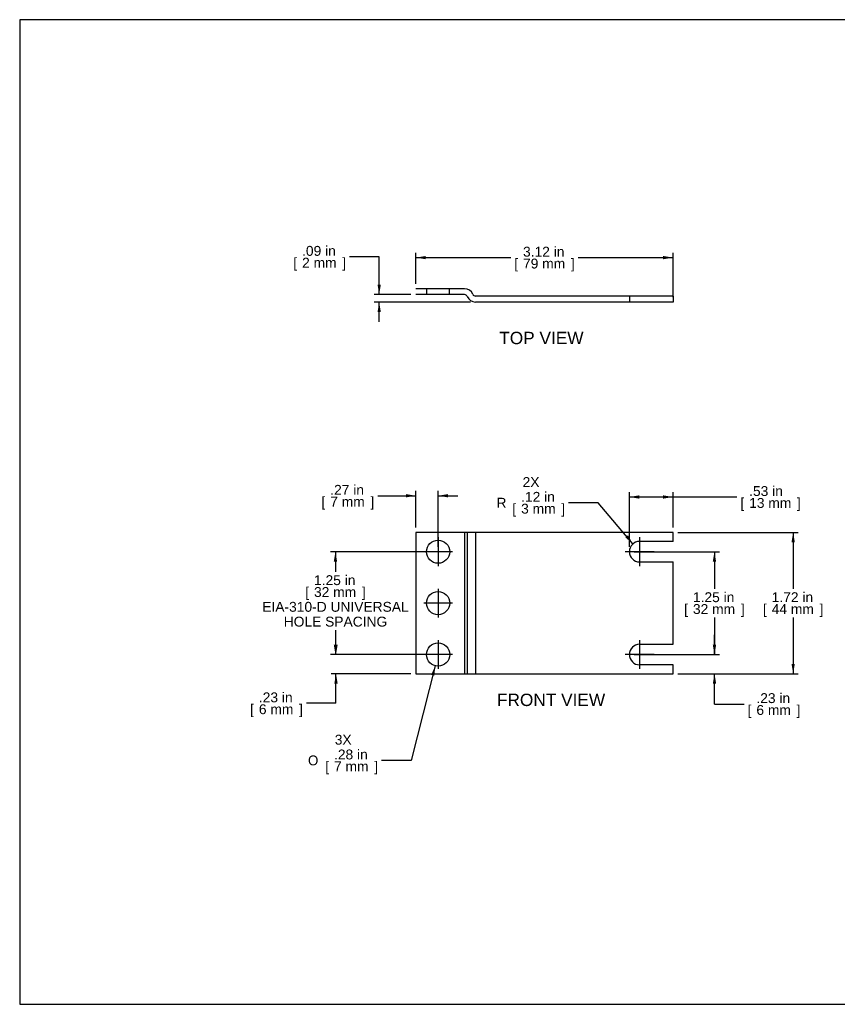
# Model space of a CAD drawing. Header units: inches. Extents: x 0 to 16, y 0 to 12.
# Tile 1 of 9: x 0 to 9.9, y 0 to 12. Entities that reach past the tile are written whole.
import ezdxf
from ezdxf.enums import TextEntityAlignment as Align
from ezdxf.lldxf.tags import DXFTag

# ---------------------------------------------------------------- set-up
doc = ezdxf.new("R2010")
doc.units = ezdxf.units.IN
doc.header["$MEASUREMENT"] = 0
doc.layers.add('COM41594', color=7, linetype='Continuous')
doc.layers.add('Default', color=7, linetype='Continuous')
doc.styles.add('SEACAD_Arial', font='arial.ttf')
doc.styles.add('SEACAD_Solid_Edge_ANSI1_Symbols', font='txt')
tags = doc.linetypes.add('CENTER2', pattern=[1.125, 0.75, -0.125, 0.125, -0.125]).pattern_tags.tags
tags[10:11] = [DXFTag(74, 4), DXFTag(75, 0), DXFTag(340, '0'), DXFTag(46, 0.0), DXFTag(50, 0.0), DXFTag(44, 0.0), DXFTag(45, 0.0)]
tags[8:9] = [DXFTag(74, 4), DXFTag(75, 0), DXFTag(340, '0'), DXFTag(46, 0.0), DXFTag(50, 0.0), DXFTag(44, 0.0), DXFTag(45, 0.0)]
tags[6:7] = [DXFTag(74, 4), DXFTag(75, 0), DXFTag(340, '0'), DXFTag(46, 0.0), DXFTag(50, 0.0), DXFTag(44, 0.0), DXFTag(45, 0.0)]
tags[4:5] = [DXFTag(74, 4), DXFTag(75, 0), DXFTag(340, '0'), DXFTag(46, 0.0), DXFTag(50, 0.0), DXFTag(44, 0.0), DXFTag(45, 0.0)]
tags = doc.linetypes.add('HIDDEN2', pattern=[0.1875, 0.125, -0.0625]).pattern_tags.tags
tags[6:7] = [DXFTag(74, 4), DXFTag(75, 0), DXFTag(340, '0'), DXFTag(46, 0.0), DXFTag(50, 0.0), DXFTag(44, 0.0), DXFTag(45, 0.0)]
tags[4:5] = [DXFTag(74, 4), DXFTag(75, 0), DXFTag(340, '0'), DXFTag(46, 0.0), DXFTag(50, 0.0), DXFTag(44, 0.0), DXFTag(45, 0.0)]
doc.dimstyles.new('WEB', dxfattribs={"dimtxt": 0.12, "dimasz": 0.12, "dimexe": 0.06, "dimexo": 0.06, "dimgap": 0.06, "dimtad": 0, "dimtih": 1, "dimtoh": 1, "dimzin": 4, "dimdsep": 46, "dimtxsty": 'SEACAD_Arial', "dimblk1": '_SE_FILLED', "dimblk2": '_SE_FILLED', "dimsah": 1, "dimcen": 0.06, "dimadec": 0, "dimazin": 0, "dimtfac": 1, "dimtofl": 0, "dimtmove": 0, "dimatfit": 3, "dimfxl": 1, "dimtolj": 1, "dimtzin": 4, "dimarcsym": 0})

# ---------------------------------------------------------------- blocks, each defined once
blk = doc.blocks.new('SEANNOT_GROUP1')
at = {"layer": 'Default', "color": 7, "linetype": 'CENTER2'}
for p, q in [((5.085, 4.427), (5.085, 4.077)), ((5.26, 4.252), (4.91, 4.252))]:
    blk.add_line(p, q, dxfattribs=at)
blk = doc.blocks.new('SEANNOT_GROUP2')
at = {"layer": 'Default', "color": 7, "linetype": 'CENTER2'}
for p, q in [((5.085, 5.052), (5.085, 4.702)), ((5.26, 4.877), (4.91, 4.877))]:
    blk.add_line(p, q, dxfattribs=at)
blk = doc.blocks.new('SEANNOT_GROUP3')
at = {"layer": 'Default', "color": 7, "linetype": 'CENTER2'}
for p, q in [((5.085, 5.677), (5.085, 5.327)), ((5.26, 5.502), (4.91, 5.502))]:
    blk.add_line(p, q, dxfattribs=at)
blk = doc.blocks.new('SEANNOT_GROUP4')
at = {"layer": 'Default', "color": 7, "linetype": 'CENTER2'}
for p, q in [((7.534, 4.427), (7.534, 4.077)), ((7.709, 4.252), (7.359, 4.252))]:
    blk.add_line(p, q, dxfattribs=at)
blk = doc.blocks.new('SEANNOT_GROUP5')
at = {"layer": 'Default', "color": 7, "linetype": 'CENTER2'}
for p, q in [((7.534, 5.677), (7.534, 5.327)), ((7.709, 5.502), (7.359, 5.502))]:
    blk.add_line(p, q, dxfattribs=at)
blk = doc.blocks.new('SE2')
at = {"layer": 'COM41594', "color": 7, "linetype": 'Continuous'}
for p, q in [((5.406, 5.736), (4.815, 5.736)), ((4.815, 5.736), (4.815, 4.018)), ((5.406, 5.736), (5.406, 4.018)), ((5.44, 5.736), (5.406, 5.736)), ((5.54, 5.736), (5.44, 5.736)), ((5.44, 5.736), (5.44, 4.018)), ((7.94, 5.736), (5.54, 5.736)), ((5.54, 5.736), (5.54, 4.018)), ((7.94, 5.627), (7.534, 5.627)), ((7.94, 5.627), (7.94, 5.736)), ((7.534, 5.377), (7.94, 5.377)), ((7.94, 4.377), (7.94, 5.377)), ((7.534, 4.377), (7.94, 4.377)), ((7.94, 4.127), (7.534, 4.127)), ((7.94, 4.018), (7.94, 4.127)), ((4.815, 4.018), (5.406, 4.018)), ((5.406, 4.018), (5.44, 4.018)), ((5.44, 4.018), (5.54, 4.018)), ((5.54, 4.018), (7.94, 4.018))]:
    blk.add_line(p, q, dxfattribs=at)
for centre in [(5.085, 5.502), (5.085, 4.877), (5.085, 4.252)]:
    blk.add_circle(centre, 0.141, dxfattribs=at)
for centre in [(7.534, 5.502), (7.534, 4.252)]:
    blk.add_arc(centre, 0.125, 90, 270, dxfattribs=at)
blk = doc.blocks.new('SE3')
at = {"layer": 'COM41594', "color": 7, "linetype": 'Continuous'}
for p, q in [((5.406, 8.699), (4.815, 8.699)), ((5.406, 8.627), (4.815, 8.627)), ((7.94, 8.609), (5.54, 8.609)), ((7.94, 8.537), (5.54, 8.537)), ((7.94, 8.609), (7.94, 8.537))]:
    blk.add_line(p, q, dxfattribs=at)
at = {"layer": 'COM41594', "color": 7, "linetype": 'HIDDEN2'}
for p, q in [((4.944, 8.699), (4.944, 8.627)), ((5.225, 8.627), (5.225, 8.699)), ((7.409, 8.609), (7.409, 8.537))]:
    blk.add_line(p, q, dxfattribs=at)
at = {"layer": 'COM41594', "color": 7, "linetype": 'Continuous'}
for centre, radius, start, end in [((5.406, 8.591), 0.108, 22.0243, 90), ((5.406, 8.591), 0.036, 22.0243, 90), ((5.54, 8.645), 0.036, 202.0243, 270), ((5.54, 8.645), 0.108, 202.0243, 270)]:
    blk.add_arc(centre, radius, start, end, dxfattribs=at)
blk = doc.blocks.new('DMBLK102')
at = {"layer": 'Default', "linetype": 'Continuous', "transparency": 16777216}
for points in [[(8.463, 5.382), (8.443, 5.502), (8.423, 5.382)], [(8.463, 4.372), (8.423, 4.372), (8.443, 4.252)]]:
    blk.add_hatch(color=7, dxfattribs=at).paths.add_polyline_path(points)
at = {"layer": 'Default', "color": 7, "linetype": 'Continuous', "transparency": 16777216}
for p, q in [((7.469, 5.502), (8.503, 5.502)), ((8.443, 5.502), (8.443, 5.051)), ((8.443, 4.703), (8.443, 4.252)), ((7.469, 4.252), (8.503, 4.252))]:
    blk.add_line(p, q, dxfattribs=at)
at = {"layer": 'Default', "color": 7, "linetype": 'Continuous', "transparency": 16777216, "style": 'SEACAD_Arial'}
for s, p in [('1.25 in', (8.182, 5.009)), ('[', (8.075, 4.865)), ('32 mm', (8.182, 4.865)), (']', (8.764, 4.865))]:
    blk.add_text(s, height=0.12, dxfattribs=at).set_placement(p, align=Align.TOP_LEFT)
blk = doc.blocks.new('_SE_FILLED')
at = {"color": 0}
blk.add_line((0, 0), (-1, 0), dxfattribs=at)
blk.add_solid([(0, 0), (-1, -0.1665), (-1, 0.1665), (0, 0)], dxfattribs=at)
blk = doc.blocks.new('DMBLK103')
at = {"layer": 'Default', "linetype": 'Continuous', "transparency": 16777216}
for points in [[(4.349, 8.747), (4.369, 8.627), (4.389, 8.747)], [(4.349, 8.417), (4.389, 8.417), (4.369, 8.537)]]:
    blk.add_hatch(color=7, dxfattribs=at).paths.add_polyline_path(points)
at = {"layer": 'Default', "color": 7, "linetype": 'Continuous', "transparency": 16777216}
for p, q in [((4.369, 9.087), (4.009, 9.087)), ((4.369, 8.627), (4.369, 9.087)), ((4.755, 8.627), (4.309, 8.627)), ((5.48, 8.537), (4.309, 8.537)), ((4.369, 8.297), (4.369, 8.537))]:
    blk.add_line(p, q, dxfattribs=at)
at = {"layer": 'Default', "color": 7, "linetype": 'Continuous', "transparency": 16777216, "style": 'SEACAD_Arial'}
for s, p in [('.09 in', (3.432, 9.219)), ('[', (3.325, 9.075)), ('2 mm', (3.432, 9.075)), (']', (3.92, 9.075))]:
    blk.add_text(s, height=0.12, dxfattribs=at).set_placement(p, align=Align.TOP_LEFT)
blk = doc.blocks.new('DMBLK104')
at = {"layer": 'Default', "linetype": 'Continuous', "transparency": 16777216}
for points in [[(3.817, 5.382), (3.857, 5.382), (3.837, 5.502)], [(3.817, 4.372), (3.837, 4.252), (3.857, 4.372)]]:
    blk.add_hatch(color=7, dxfattribs=at).paths.add_polyline_path(points)
at = {"layer": 'Default', "color": 7, "linetype": 'Continuous', "transparency": 16777216}
for p, q in [((5.025, 5.502), (3.777, 5.502)), ((3.837, 5.502), (3.837, 5.258)), ((3.837, 4.55), (3.837, 4.252)), ((5.025, 4.252), (3.777, 4.252))]:
    blk.add_line(p, q, dxfattribs=at)
at = {"layer": 'Default', "color": 7, "linetype": 'Continuous', "transparency": 16777216, "style": 'SEACAD_Arial'}
for s, p in [('1.25 in', (3.577, 5.216)), ('[', (3.47, 5.072)), ('32 mm', (3.577, 5.072)), (']', (4.158, 5.072)), ('EIA-310-D UNIVERSAL', (2.948, 4.892)), ('HOLE SPACING', (3.209, 4.712))]:
    blk.add_text(s, height=0.12, dxfattribs=at).set_placement(p, align=Align.TOP_LEFT)
blk = doc.blocks.new('DMBLK105')
at = {"layer": 'Default', "linetype": 'Continuous', "transparency": 16777216}
for points in [[(3.824, 4.372), (3.844, 4.252), (3.864, 4.372)], [(3.824, 3.898), (3.864, 3.898), (3.844, 4.018)]]:
    blk.add_hatch(color=7, dxfattribs=at).paths.add_polyline_path(points)
at = {"layer": 'Default', "color": 7, "linetype": 'Continuous', "transparency": 16777216}
for p, q in [((3.844, 4.252), (3.844, 4.492)), ((5.025, 4.252), (3.784, 4.252)), ((4.755, 4.018), (3.784, 4.018)), ((3.844, 3.659), (3.844, 4.018)), ((3.844, 3.659), (3.484, 3.659))]:
    blk.add_line(p, q, dxfattribs=at)
at = {"layer": 'Default', "color": 7, "linetype": 'Continuous', "transparency": 16777216, "style": 'SEACAD_Arial'}
for s, p in [('.23 in', (2.907, 3.791)), ('[', (2.8, 3.647)), ('6 mm', (2.907, 3.647)), (']', (3.395, 3.647))]:
    blk.add_text(s, height=0.12, dxfattribs=at).set_placement(p, align=Align.TOP_LEFT)
blk = doc.blocks.new('DMBLK106')
at = {"layer": 'Default', "linetype": 'Continuous', "transparency": 16777216}
for points in [[(4.695, 6.202), (4.695, 6.162), (4.815, 6.182)], [(5.205, 6.202), (5.085, 6.182), (5.205, 6.162)]]:
    blk.add_hatch(color=7, dxfattribs=at).paths.add_polyline_path(points)
at = {"layer": 'Default', "color": 7, "linetype": 'Continuous', "transparency": 16777216}
for p, q in [((4.815, 5.796), (4.815, 6.242)), ((5.085, 5.562), (5.085, 6.242)), ((4.351, 6.182), (4.815, 6.182)), ((5.085, 6.182), (5.325, 6.182))]:
    blk.add_line(p, q, dxfattribs=at)
at = {"layer": 'Default', "color": 7, "linetype": 'Continuous', "transparency": 16777216, "style": 'SEACAD_Arial'}
for s, p in [('.27 in', (3.774, 6.314)), ('[', (3.667, 6.17)), ('7 mm', (3.774, 6.17)), (']', (4.262, 6.17))]:
    blk.add_text(s, height=0.12, dxfattribs=at).set_placement(p, align=Align.TOP_LEFT)
blk = doc.blocks.new('DMBLK107')
at = {"layer": 'Default', "linetype": 'Continuous', "transparency": 16777216}
for points in [[(7.529, 6.187), (7.409, 6.167), (7.529, 6.147)], [(7.82, 6.187), (7.82, 6.147), (7.94, 6.167)]]:
    blk.add_hatch(color=7, dxfattribs=at).paths.add_polyline_path(points)
at = {"layer": 'Default', "color": 7, "linetype": 'Continuous', "transparency": 16777216}
for p, q in [((7.409, 5.562), (7.409, 6.227)), ((7.94, 5.796), (7.94, 6.227)), ((8.716, 6.167), (7.409, 6.167))]:
    blk.add_line(p, q, dxfattribs=at)
at = {"layer": 'Default', "color": 7, "linetype": 'Continuous', "transparency": 16777216, "style": 'SEACAD_Arial'}
for s, p in [('.53 in', (8.865, 6.299)), ('[', (8.758, 6.155)), ('13 mm', (8.865, 6.155)), (']', (9.446, 6.155))]:
    blk.add_text(s, height=0.12, dxfattribs=at).set_placement(p, align=Align.TOP_LEFT)
blk = doc.blocks.new('DMBLK108')
at = {"layer": 'Default', "linetype": 'Continuous', "transparency": 16777216}
for points in [[(8.464, 4.372), (8.424, 4.372), (8.444, 4.252)], [(8.464, 3.898), (8.444, 4.018), (8.424, 3.898)]]:
    blk.add_hatch(color=7, dxfattribs=at).paths.add_polyline_path(points)
at = {"layer": 'Default', "color": 7, "linetype": 'Continuous', "transparency": 16777216}
for p, q in [((8.444, 4.252), (8.444, 4.492)), ((7.594, 4.252), (8.504, 4.252)), ((8, 4.018), (8.504, 4.018)), ((8.444, 3.65), (8.444, 4.018)), ((8.444, 3.65), (8.804, 3.65))]:
    blk.add_line(p, q, dxfattribs=at)
at = {"layer": 'Default', "color": 7, "linetype": 'Continuous', "transparency": 16777216, "style": 'SEACAD_Arial'}
for s, p in [('.23 in', (8.953, 3.782)), ('[', (8.846, 3.638)), ('6 mm', (8.953, 3.638)), (']', (9.441, 3.638))]:
    blk.add_text(s, height=0.12, dxfattribs=at).set_placement(p, align=Align.TOP_LEFT)
blk = doc.blocks.new('DMBLK109')
at = {"layer": 'Default', "linetype": 'Continuous', "transparency": 16777216}
for points in [[(9.42, 5.616), (9.4, 5.736), (9.38, 5.616)], [(9.42, 4.138), (9.38, 4.138), (9.4, 4.018)]]:
    blk.add_hatch(color=7, dxfattribs=at).paths.add_polyline_path(points)
at = {"layer": 'Default', "color": 7, "linetype": 'Continuous', "transparency": 16777216}
for p, q in [((8, 5.736), (9.46, 5.736)), ((9.4, 5.736), (9.4, 5.051)), ((9.4, 4.703), (9.4, 4.018)), ((8, 4.018), (9.46, 4.018))]:
    blk.add_line(p, q, dxfattribs=at)
at = {"layer": 'Default', "color": 7, "linetype": 'Continuous', "transparency": 16777216, "style": 'SEACAD_Arial'}
for s, p in [('1.72 in', (9.139, 5.009)), ('[', (9.032, 4.865)), ('44 mm', (9.139, 4.865)), (']', (9.721, 4.865))]:
    blk.add_text(s, height=0.12, dxfattribs=at).set_placement(p, align=Align.TOP_LEFT)
blk = doc.blocks.new('DMBLK110')
at = {"layer": 'Default', "linetype": 'Continuous', "transparency": 16777216}
blk.add_hatch(color=7, dxfattribs=at).paths.add_polyline_path([(5.04, 3.995), (5.05, 4.116), (5.001, 4.005)])
at = {"layer": 'Default', "color": 7, "linetype": 'Continuous', "transparency": 16777216}
for p, q in [((5.05, 4.116), (4.757, 2.965)), ((4.757, 2.965), (4.397, 2.965))]:
    blk.add_line(p, q, dxfattribs=at)
for s, style, p in [('3X', 'SEACAD_Arial', (3.829, 3.277)), ('O', 'SEACAD_Solid_Edge_ANSI1_Symbols', (3.504, 3.025)), ('.28 in', 'SEACAD_Arial', (3.82, 3.097)), ('[', 'SEACAD_Arial', (3.713, 2.953)), ('7 mm', 'SEACAD_Arial', (3.82, 2.953)), (']', 'SEACAD_Arial', (4.308, 2.953))]:
    blk.add_text(s, height=0.12, dxfattribs=dict(at, style=style)).set_placement(p, align=Align.TOP_LEFT)
blk = doc.blocks.new('DMBLK111')
at = {"layer": 'Default', "linetype": 'Continuous', "transparency": 16777216}
blk.add_hatch(color=7, dxfattribs=at).paths.add_polyline_path([(7.36, 5.676), (7.453, 5.597), (7.391, 5.702)])
at = {"layer": 'Default', "color": 7, "linetype": 'Continuous', "transparency": 16777216}
for p, q in [((7.031, 6.097), (6.671, 6.097)), ((7.453, 5.597), (7.031, 6.097))]:
    blk.add_line(p, q, dxfattribs=at)
at = {"layer": 'Default', "color": 7, "linetype": 'Continuous', "transparency": 16777216, "style": 'SEACAD_Arial'}
for s, p in [('2X', (6.112, 6.409)), ('.12 in', (6.094, 6.229)), ('R', (5.795, 6.157)), ('[', (5.987, 6.085)), ('3 mm', (6.094, 6.085)), (']', (6.582, 6.085))]:
    blk.add_text(s, height=0.12, dxfattribs=at).set_placement(p, align=Align.TOP_LEFT)
blk = doc.blocks.new('DMBLK112')
at = {"layer": 'Default', "linetype": 'Continuous', "transparency": 16777216}
for points in [[(4.935, 9.097), (4.815, 9.077), (4.935, 9.057)], [(7.82, 9.097), (7.82, 9.057), (7.94, 9.077)]]:
    blk.add_hatch(color=7, dxfattribs=at).paths.add_polyline_path(points)
at = {"layer": 'Default', "color": 7, "linetype": 'Continuous', "transparency": 16777216}
for p, q in [((4.815, 8.759), (4.815, 9.137)), ((7.94, 8.597), (7.94, 9.137)), ((4.815, 9.077), (5.968, 9.077)), ((6.787, 9.077), (7.94, 9.077))]:
    blk.add_line(p, q, dxfattribs=at)
at = {"layer": 'Default', "color": 7, "linetype": 'Continuous', "transparency": 16777216, "style": 'SEACAD_Arial'}
for s, p in [('3.12 in', (6.117, 9.209)), ('[', (6.01, 9.065)), ('79 mm', (6.117, 9.065)), (']', (6.698, 9.065))]:
    blk.add_text(s, height=0.12, dxfattribs=at).set_placement(p, align=Align.TOP_LEFT)

msp = doc.modelspace()

# ---------------------------------------------------------------- linework, layer by layer
at = {"layer": 'Default', "color": 7, "linetype": 'Continuous'}
for p, q in [((16.017, 11.969), (0, 11.969)), ((0, 11.969), (0, 0)), ((0, 0), (16.017, 0))]:
    msp.add_line(p, q, dxfattribs=at)

# ---------------------------------------------------------------- block references
at = {"layer": 'Default'}
for name in ['SE3', 'SE2', 'SEANNOT_GROUP3', 'SEANNOT_GROUP5', 'SEANNOT_GROUP2', 'SEANNOT_GROUP1', 'SEANNOT_GROUP4']:
    msp.add_blockref(name, (0, 0), dxfattribs=at)

# ---------------------------------------------------------------- texts
at = {"layer": 'Default', "color": 7, "linetype": 'Continuous', "style": 'SEACAD_Arial'}
for s, p in [('TOP VIEW', (5.828, 8.175)), ('FRONT VIEW', (5.8, 3.776))]:
    msp.add_text(s, height=0.15, dxfattribs=at).set_placement(p, align=Align.TOP_LEFT)

# ---------------------------------------------------------------- dimensions: what is measured, and where the dimension line sits
at = {"layer": 'Default', "color": 7, "linetype": 'Continuous'}
for base, p1, p2, angle, text, picture, middle, dimtype in [((4.369, 8.627), (5.54, 8.537), (4.815, 8.627), 90, '\\A1;<>', 'DMBLK103', (4.009, 9.087), 160), ((9.4, 5.736), (5.54, 5.736), (5.54, 4.018), 270, '\\A1;<>', 'DMBLK109', (9.4, 4.877), 161), ((3.837, 5.502), (5.085, 5.502), (5.085, 4.252), 270, '\\A1;<>\\PEIA-310-D UNIVERSAL\\PHOLE SPACING', 'DMBLK104', (3.837, 5.084), 161), ((8.443, 5.502), (7.409, 5.502), (7.409, 4.252), 270, '\\A1;<>', 'DMBLK102', (8.443, 4.877), 161), ((3.844, 4.252), (4.815, 4.018), (5.085, 4.252), 90, '\\A1;<>', 'DMBLK105', (3.484, 3.659), 160), ((8.444, 4.252), (7.94, 4.018), (7.534, 4.252), 90, '\\A1;<>', 'DMBLK108', (8.804, 3.65), 160)]:
    dim = msp.add_linear_dim(base=base, p1=p1, p2=p2, angle=angle, text=text, dimstyle='WEB', override={"dimpost": '\\X'}, dxfattribs=at)
    dim.commit()
    dim.dimension.update_dxf_attribs({"geometry": picture, "text_midpoint": middle, "dimtype": dimtype})
for base, p1, p2, picture, middle in [((7.939878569, 9.077095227), (4.814878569, 8.698991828), (7.939878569, 8.536991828), 'DMBLK112', (6.377378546, 9.077095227)), ((5.085, 6.182), (4.815, 5.736), (5.085, 5.502), 'DMBLK106', (4.351, 6.182)), ((7.409, 6.167), (7.94, 5.736), (7.409, 5.502), 'DMBLK107', (8.716, 6.167))]:
    dim = msp.add_linear_dim(base=base, p1=p1, p2=p2, text='\\A1;<>', dimstyle='WEB', override={"dimpost": '\\X'}, dxfattribs=at)
    dim.commit()
    dim.dimension.update_dxf_attribs({"geometry": picture, "text_midpoint": middle, "dimtype": 160})
dim = msp.add_radius_dim(center=(7.5339, 5.502), mpoint=(7.4532, 5.5975), text='\\A1;2X\\P<>', dimstyle='WEB', override={"dimtad": 2, "dimpost": '\\X'}, dxfattribs=at)
dim.commit()
dim.dimension.update_dxf_attribs({"geometry": 'DMBLK111', "text_midpoint": (6.6711, 6.0971), "dimtype": 164})
dim = msp.add_diameter_dim_2p(p1=(5.12, 4.388), p2=(5.05, 4.116), text='\\A1;3X\\P<>', dimstyle='WEB', override={"dimpost": '\\X'}, dxfattribs=at)
dim.commit()
dim.dimension.update_dxf_attribs({"geometry": 'DMBLK110', "text_midpoint": (4.397, 2.965), "dimtype": 163})

doc.saveas('drawing.dxf')
